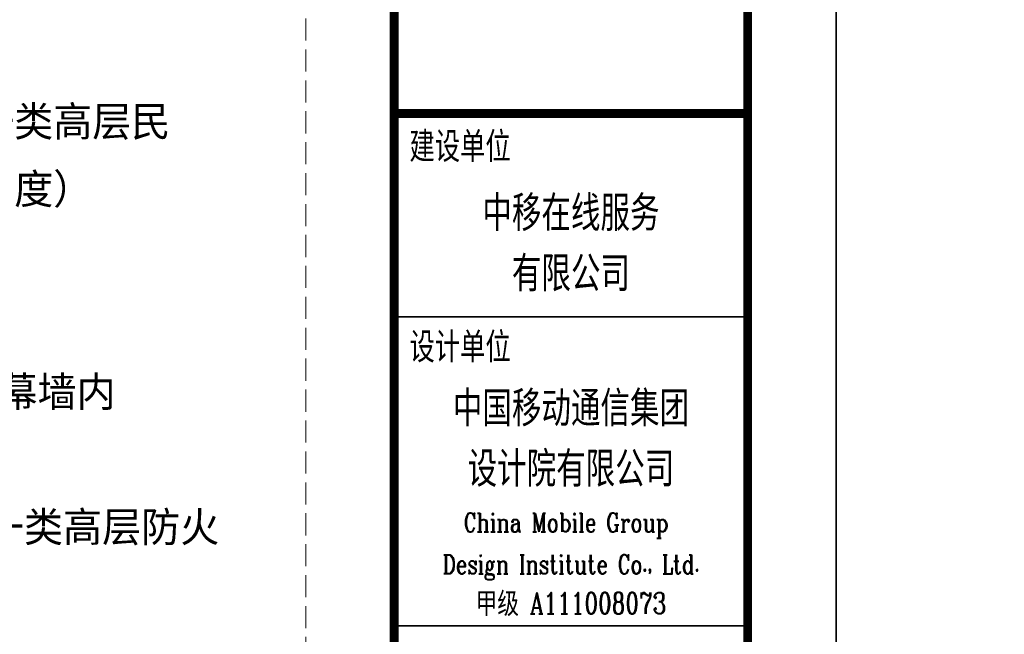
# Model space of a CAD drawing. Extents: x 1109697 to 1467097, y -139975 to 53891.
# Tile 187 of 256: x 1268659 to 1279801, y -51311 to -44354. Entities that reach past the tile are written whole.
import ezdxf
from ezdxf.enums import TextEntityAlignment as Align

# ---------------------------------------------------------------- set-up
doc = ezdxf.new("R2010")
doc.units = 0
doc.header["$LTSCALE"] = 1000
doc.header["$MEASUREMENT"] = 0
doc.linetypes.add('DASH', pattern=[0.35, 0.25, -0.1])
doc.layers.add('PUB_TEXT', color=7, linetype='Continuous')
doc.layers.add('PUB_TITLE', color=4, linetype='Continuous')
doc.layers.add('不打印线', color=254, linetype='DASH', lineweight=0, plot=False)
doc.layers.add('图框', color=4, linetype='Continuous', lineweight=35)
doc.styles.add('-黑体', font='simhei.ttf', dxfattribs={"width": 0.8})
doc.styles.add('ST', font='txt')
doc.styles.add('TK', font='complex_.ttf', dxfattribs={"width": 0.75, "bigfont": 'china'})

# ---------------------------------------------------------------- blocks, each defined once
blk = doc.blocks.new('图签01')
at = {"layer": '图框', "color": 4}
for p, q in [((1793883, 108165), (1797883, 108165)), ((1793883, 104665), (1797883, 104665))]:
    blk.add_line(p, q, dxfattribs=at)
at = {"layer": '图框', "linetype": 'Continuous', "const_width": 100}
blk.add_lwpolyline([(1793883, 110465), (1797883, 110465)], dxfattribs=at)
at = {"layer": '图框', "style": '-黑体', "width": 0.7}
for s, p in [('建设单位', (1794056, 109949)), ('设计单位', (1794056, 107680))]:
    blk.add_text(s, height=300, dxfattribs=at).set_placement(p)
for s, p in [('中移在线服务', (1795883, 109174)), ('有限公司', (1795883, 108489)), ('中国移动通信集团', (1795883, 106963)), ('设计院有限公司', (1795883, 106278))]:
    blk.add_text(s, height=350, dxfattribs=at).set_placement(p, align=Align.CENTER)
at = {"layer": '图框', "color": 4, "style": 'TK', "width": 0.75}
for s, height, p in [('China Mobile Group ', 213.33, (1795883, 105729)), ('Design Institute Co., Ltd.', 213.33, (1795883, 105256)), ('甲级 A111008073', 240, (1795883, 104802))]:
    blk.add_text(s, height=height, dxfattribs=at).set_placement(p, align=Align.CENTER)

msp = doc.modelspace()

# ---------------------------------------------------------------- linework, layer by layer
at = {"layer": 'PUB_TITLE'}
for points in [[(1193797, -74119), (1277897, -74119), (1277897, -14719), (1193797, -14719)], [(1277897, -74119), (1361997, -74119), (1361997, -14719), (1277897, -14719)]]:
    msp.add_lwpolyline(points, close=True, dxfattribs=at)
at = {"layer": 'PUB_TITLE', "const_width": 100}
msp.add_lwpolyline([(1196297, -73119), (1276897, -73119), (1276897, -15719), (1196297, -15719)], close=True, dxfattribs=at)
msp.add_lwpolyline([(1272897, -15719), (1272897, -73119)], dxfattribs=at)
at = {"layer": '不打印线'}
msp.add_lwpolyline([(1247697, -19141), (1271897, -19141), (1271897, -71971), (1247697, -71971)], close=True, dxfattribs=at)

# ---------------------------------------------------------------- block references
at = {"layer": 'PUB_TEXT'}
msp.add_blockref('图签01', (-520986, -155881), dxfattribs=at)

# ---------------------------------------------------------------- texts
at = {"layer": 'PUB_TEXT', "style": 'ST'}
for s, p in [('剪力墙结构，主要功能为综合办公楼，消防类别为一类高层民', (1258434, -45675)), ('层，建筑高度（从人员主入口室外地坪至屋面面层高度）', (1258434, -46440)), ('个防火分区，二层局部挑空，设置有防火墙、防火门与本层分隔，并在相邻防火分区的幕墙内', (1251629, -48735)), ('满足《建筑设计防火规范》关于一类高层防火', (1262080, -50265))]:
    msp.add_text(s, height=339.87, dxfattribs=at).set_placement(p)

doc.saveas('drawing.dxf')
